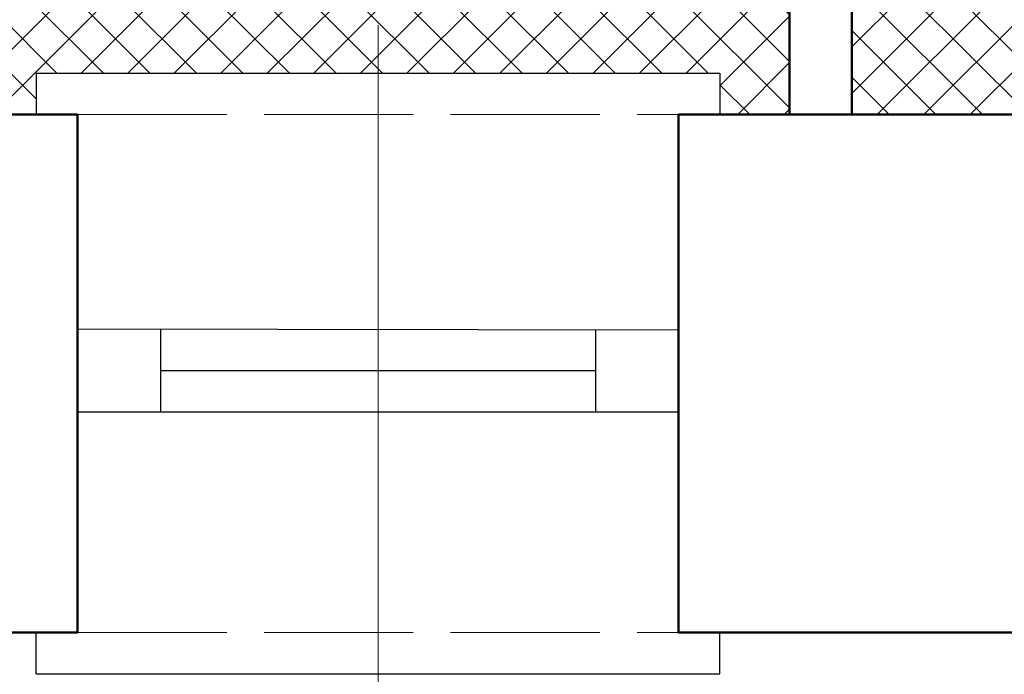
# Model space of a CAD drawing. Header units: metres. Extents: x 158874 to 185002, y -166493 to -154354.
# Tile 27 of 95: x 179524 to 179619, y -159353 to -159290. Entities that reach past the tile are written whole.
import ezdxf

# ---------------------------------------------------------------- set-up
doc = ezdxf.new("R2010")
doc.units = ezdxf.units.M
doc.linetypes.add('ACAD_ISO02W100', pattern=[15, 12, -3])
for name, color, linetype, lineweight in [('2 (średnia)', 1, 'Continuous', 25), ('3 (cienka przerywana)', 252, 'ACAD_ISO02W100', 13), ('3 (cienka)', 252, 'Continuous', 9), ('gruba50', 7, 'Continuous', 50), ('wymiarowanie9', 1, 'Continuous', 9)]:
    doc.layers.add(name, color=color, linetype=linetype, lineweight=lineweight)

msp = doc.modelspace()

# ---------------------------------------------------------------- hatches: boundary and pattern name
at = {"layer": 'wymiarowanie9', "ltscale": 0.2, "true_color": 0xf8991e, "transparency": 33554508}
h = msp.add_hatch(dxfattribs=at)
h.set_pattern_fill('ANSI37', color=30)
h.paths.add_polyline_path([(179717.334, -159159.096), (179717.334, -159031.096), (179500.325, -159031.096), (179500.325, -159041.096), (179500.325, -159121.096), (179500.325, -159159.096), (179516.396, -159159.096), (179516.396, -159169.096), (179500.325, -159169.096), (179500.325, -159299.096), (179525.612, -159299.096), (179525.612, -159295.096), (179591.612, -159295.096), (179591.612, -159299.096), (179598.335, -159299.096), (179598.335, -159169.096), (179576.396, -159169.096), (179576.396, -159159.096), (179622.835, -159159.096), (179622.835, -159169.096), (179604.335, -159169.096), (179604.335, -159299.096), (179622.781, -159299.096), (179622.781, -159295.096), (179688.781, -159295.096), (179688.781, -159299.096), (179701.335, -159299.096), (179701.335, -159169.096), (179682.835, -159169.096), (179682.835, -159159.096)])
h.paths.add_polyline_path([(179725.134, -159031.096), (179725.134, -159159.096), (179725.835, -159159.096), (179725.835, -159169.096), (179707.335, -159169.096), (179707.335, -159299.096), (179724.628, -159299.096), (179724.628, -159295.096), (179790.628, -159295.096), (179790.628, -159299.096), (179804.335, -159299.096), (179804.335, -159169.096), (179785.835, -159169.096), (179785.835, -159159.096), (179828.835, -159159.096), (179828.835, -159169.096), (179810.335, -159169.096), (179810.335, -159299.096), (179840.325, -159299.096), (179840.325, -159295.096), (179906.325, -159295.096), (179906.325, -159299.096), (179907.325, -159299.096), (179907.325, -159169.096), (179888.835, -159169.096), (179888.835, -159159.096), (179907.325, -159159.096), (179907.325, -159132.635), (179903.325, -159132.635), (179903.325, -159039.635), (179907.325, -159039.635), (179907.325, -159031.096)])

# ---------------------------------------------------------------- linework, layer by layer
at = {"layer": '2 (średnia)', "color": 0}
for p, q in [((179525.612, -159295.096), (179591.612, -159295.096)), ((179525.612, -159295.096), (179525.612, -159299.096)), ((179591.612, -159295.096), (179591.612, -159299.096)), ((179529.612, -159319.798), (179587.612, -159319.897)), ((179537.612, -159319.798), (179537.612, -159327.798)), ((179579.612, -159319.897), (179579.612, -159327.798)), ((179537.612, -159323.798), (179579.612, -159323.798)), ((179529.612, -159327.798), (179587.612, -159327.798)), ((179525.612, -159353.096), (179525.612, -159349.096)), ((179591.612, -159353.096), (179591.612, -159349.096)), ((179525.612, -159353.096), (179591.612, -159353.096))]:
    msp.add_line(p, q, dxfattribs=at)
at = {"layer": '3 (cienka przerywana)', "color": 0, "ltscale": 1.2}
for p, q in [((179529.612, -159299.096), (179587.612, -159299.096)), ((179529.612, -159349.096), (179587.612, -159349.096))]:
    msp.add_line(p, q, dxfattribs=at)
at = {"layer": '3 (cienka)', "color": 0}
for p, q in [((179558.612, -159392.096), (179558.612, -159290.469)), ((179558.612, -159350.773), (179558.612, -159392.096))]:
    msp.add_line(p, q, dxfattribs=at)
at = {"layer": 'gruba50', "color": 0, "ltscale": 0.2}
for p, q in [((179598.335, -159299.096), (179598.335, -159169.096)), ((179604.335, -159299.096), (179604.335, -159169.096)), ((179469.636, -159299.096), (179529.612, -159299.096)), ((179529.612, -159299.096), (179529.612, -159349.096)), ((179587.612, -159299.096), (179626.781, -159299.096)), ((179587.612, -159299.096), (179587.612, -159349.096)), ((179469.636, -159349.096), (179529.612, -159349.096)), ((179587.612, -159349.096), (179626.781, -159349.096))]:
    msp.add_line(p, q, dxfattribs=at)

doc.saveas('drawing.dxf')
